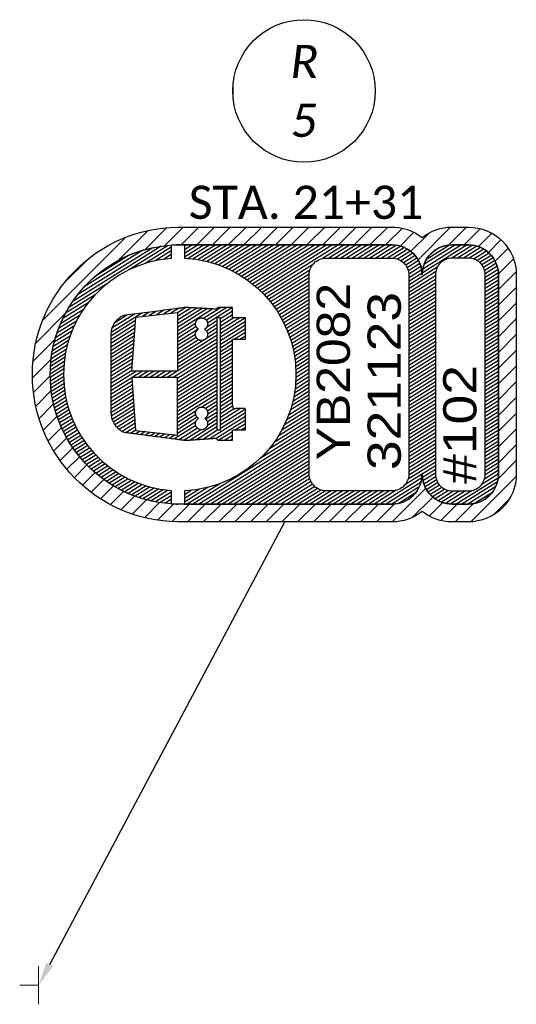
# Model space of a CAD drawing. Header units: feet. Extents: x 2241205 to 2250852, y 595253 to 597159.
# Tile 12 of 32: x 2245356 to 2245439, y 596489 to 596655. Entities that reach past the tile are written whole.
import ezdxf
from ezdxf import colors
from ezdxf.entities.mleader import LeaderData, LeaderLine
from ezdxf.enums import TextEntityAlignment as Align
from ezdxf.math import Vec2, Vec3

# ---------------------------------------------------------------- set-up
doc = ezdxf.new("R2010")
doc.units = ezdxf.units.FT
doc.header["$MEASUREMENT"] = 0
doc.set_wipeout_variables(frame=1)
for name, color, linetype in [('SN_P_Signs', 120, 'Continuous'), ('SN_P_Text', 7, 'Continuous'), ('SN_X_Public', 3, 'Continuous'), ('SN_X_Text', 7, 'Continuous')]:
    doc.layers.add(name, color=color, linetype=linetype)
doc.styles.add('P_Slanted_Normal', font='calibrii.ttf', dxfattribs={"height": 0.14})
doc.styles.get("Standard").update_dxf_attribs({"font": 'arial.ttf'})
doc.styles.add('Straight-Normal', font='font30.shx', dxfattribs={"height": 0.14})
doc.styles.add('X_Straight_Normal', font='calibril.ttf', dxfattribs={"height": 0.14})

# ---------------------------------------------------------------- blocks, each defined once
blk = doc.blocks.new('SGN1P')
at = {"layer": 'SN_X_Public', "color": 3, "linetype": 'Continuous', "lineweight": 0}
for p, q in [((0, 0.08), (0, -0.08)), ((0, 0), (-0.08, 0))]:
    blk.add_line(p, q, dxfattribs=at)
blk = doc.blocks.new('A$C3be63e53')
at = {"layer": 'SN_X_Public', "linetype": 'Continuous'}
for p, q in [((-4.9, 72.67), (-6.14, 74.65)), ((-4.37, 72.8), (-5.62, 74.8)), ((-3.83, 72.92), (-5.08, 74.93)), ((-3.27, 73.02), (-4.55, 75.05)), ((-2.71, 73.1), (-4, 75.16)), ((-2.14, 73.18), (-3.44, 75.26)), ((-1.56, 73.23), (-2.88, 75.34)), ((-0.97, 73.27), (-2.31, 75.41)), ((-0.37, 73.29), (-1.72, 75.46)), ((0.25, 73.29), (-1.13, 75.5)), ((0.88, 73.27), (-0.53, 75.52)), ((1.52, 73.23), (0.08, 75.53)), ((2.17, 73.17), (0.7, 75.52)), ((2.84, 73.09), (1.34, 75.49)), ((3.52, 72.97), (1.98, 75.44)), ((4.23, 72.83), (2.64, 75.37)), ((4.95, 72.66), (3.32, 75.28)), ((5.7, 72.44), (4, 75.16)), ((6.48, 72.19), (4.71, 75.02)), ((7.28, 71.89), (5.43, 74.84)), ((8.12, 71.53), (6.18, 74.64)), ((-8.88, 71.16), (-10.07, 73.07)), ((-8.41, 71.39), (-9.61, 73.3)), ((-7.94, 71.61), (-9.13, 73.53)), ((-7.45, 71.82), (-8.65, 73.74)), ((-6.96, 72.02), (-8.16, 73.95)), ((-6.46, 72.2), (-7.7, 74.19)), ((-5.95, 72.37), (-7.17, 74.32)), ((-5.43, 72.53), (-6.66, 74.49)), ((9, 71.1), (6.94, 74.4)), ((9.94, 70.58), (7.74, 74.11)), ((10.96, 69.94), (8.56, 73.78)), ((12.09, 69.11), (9.42, 73.39)), ((-11.55, 69.52), (-12.74, 71.42)), ((-11.13, 69.82), (-12.31, 71.72)), ((-10.69, 70.12), (-11.88, 72.01)), ((-10.25, 70.39), (-11.44, 72.29)), ((-9.8, 70.66), (-10.99, 72.56)), ((-9.35, 70.92), (-10.54, 72.82)), ((13.42, 67.97), (10.32, 72.94)), ((15.35, 65.87), (11.27, 72.39)), ((21.59, 56.86), (12.3, 71.73)), ((-13.57, 67.83), (-14.78, 69.76)), ((-13.18, 68.19), (-14.39, 70.12)), ((-12.79, 68.54), (-13.99, 70.46)), ((-12.38, 68.88), (-13.58, 70.79)), ((-11.97, 69.21), (-13.16, 71.11)), ((21.34, 58.25), (13.43, 70.9)), ((20.92, 59.91), (14.74, 69.8)), ((-15.05, 66.25), (-16.29, 68.23)), ((-14.69, 66.66), (-15.92, 68.63)), ((-14.33, 67.06), (-15.55, 69.02)), ((-13.95, 67.45), (-15.17, 69.4)), ((20.1, 62.22), (16.45, 68.04)), ((-16.38, 64.44), (-17.67, 66.51)), ((-16.06, 64.91), (-17.34, 66.96)), ((-15.73, 65.37), (-17, 67.4)), ((-15.39, 65.82), (-16.65, 67.82)), ((-17.28, 62.93), (-18.63, 65.08)), ((-16.99, 63.45), (-18.32, 65.57)), ((-16.69, 63.95), (-18, 66.05)), ((-5.85, 61.38), (-8.05, 64.9)), ((-5.26, 61.42), (-7.56, 65.11)), ((-4.67, 61.46), (-7.03, 65.24)), ((-4.08, 61.5), (-6.45, 65.3)), ((-3.49, 61.54), (-5.84, 65.3)), ((-2.9, 61.59), (-5.22, 65.3)), ((-2.31, 61.63), (-4.61, 65.3)), ((-1.72, 61.67), (-3.99, 65.3)), ((-1.13, 61.71), (-3.38, 65.3)), ((-0.54, 61.75), (-2.76, 65.3)), ((0.56, 60.97), (-2.15, 65.3)), ((0.69, 61.74), (-1.53, 65.3)), ((1.34, 61.7), (-0.92, 65.3)), ((1.98, 61.65), (-0.3, 65.3)), ((2.63, 61.61), (0.32, 65.3)), ((3.27, 61.56), (0.93, 65.3)), ((3.91, 61.51), (1.55, 65.3)), ((4.56, 61.47), (2.16, 65.3)), ((5.2, 61.42), (2.78, 65.3)), ((5.85, 61.38), (3.39, 65.3)), ((6.49, 61.33), (4.01, 65.3)), ((7.13, 61.29), (4.62, 65.3)), ((7.78, 61.24), (5.24, 65.3)), ((8.42, 61.2), (5.86, 65.3)), ((9.07, 61.15), (6.47, 65.3)), ((10.33, 60.11), (7.1, 65.28)), ((10.17, 61.35), (7.82, 65.12)), ((10.01, 62.59), (8.72, 64.66)), ((-18.08, 61.24), (-19.49, 63.51)), ((-17.82, 61.82), (-19.21, 64.05)), ((-17.56, 62.38), (-18.93, 64.57)), ((-8.21, 61.22), (-9.58, 63.41)), ((-7.62, 61.26), (-9.27, 63.89)), ((-7.03, 61.3), (-8.9, 64.29)), ((-6.44, 61.34), (-8.49, 64.63)), ((-18.75, 59.37), (-20.27, 61.8)), ((-18.54, 60.02), (-20.02, 62.39)), ((-18.32, 60.64), (-19.76, 62.96)), ((-9.39, 61.14), (-9.87, 61.9)), ((-8.8, 61.18), (-9.76, 62.72)), ((0.56, 59.98), (-0.51, 61.71)), ((21.74, 55.65), (17.66, 62.17)), ((-19.26, 57.23), (-20.93, 59.9)), ((-19.11, 57.98), (-20.72, 60.55)), ((-18.94, 58.69), (-20.5, 61.19)), ((-9.62, 59.54), (-10.08, 60.27)), ((-9.53, 60.38), (-9.98, 61.09)), ((0.56, 59), (-0.51, 60.72)), ((0.56, 58.01), (-0.51, 59.74)), ((10.49, 58.87), (9.79, 60)), ((-19.49, 55.63), (-21.29, 58.5)), ((-19.39, 56.45), (-21.12, 59.21)), ((-9.8, 57.86), (-10.3, 58.65)), ((-9.71, 58.7), (-10.19, 59.46)), ((0.56, 57.03), (-0.51, 58.75)), ((10.65, 57.63), (9.92, 58.8)), ((21.43, 55.16), (18.7, 59.52)), ((-20.43, 55.16), (-21.57, 56.99)), ((-19.81, 55.16), (-21.44, 57.76)), ((-9.99, 56.18), (-10.51, 57.02)), ((-9.89, 57.02), (-10.4, 57.83)), ((0.56, 56.04), (-0.51, 57.77)), ((0.56, 55.06), (-0.51, 56.78)), ((10.81, 56.39), (10.06, 57.6)), ((10.97, 55.14), (10.19, 56.4)), ((20.81, 55.16), (19.15, 57.82)), ((20.2, 55.16), (19.39, 56.45)), ((-21.66, 55.16), (-21.76, 55.32)), ((-21.04, 55.16), (-21.68, 56.18)), ((-10.17, 54.5), (-10.72, 55.39)), ((-10.08, 55.34), (-10.62, 56.2)), ((4.71, 47.43), (-0.51, 55.8)), ((4.1, 47.43), (-0.51, 54.81)), ((11.13, 53.9), (10.33, 55.19)), ((19.58, 55.16), (19.52, 55.25)), ((-9.04, 50.72), (-10.94, 53.76)), ((-8.6, 51), (-10.83, 54.57)), ((-7.99, 51.01), (-9.92, 54.1)), ((-7.21, 50.75), (-9.3, 54.1)), ((-6.75, 51), (-8.69, 54.1)), ((-6.1, 50.95), (-8.07, 54.1)), ((-3.29, 47.43), (-7.45, 54.1)), ((-2.67, 47.43), (-6.84, 54.1)), ((-2.06, 47.43), (-6.22, 54.1)), ((-1.44, 47.43), (-5.61, 54.1)), ((-0.83, 47.43), (-4.99, 54.1)), ((-0.21, 47.43), (-4.38, 54.1)), ((0.41, 47.43), (-3.76, 54.1)), ((1.02, 47.43), (-3.15, 54.1)), ((1.64, 47.43), (-2.53, 54.1)), ((2.25, 47.43), (-1.91, 54.1)), ((2.87, 47.43), (-1.3, 54.1)), ((3.48, 47.43), (-0.68, 54.1)), ((5.33, 47.43), (1.16, 54.1)), ((5.94, 47.43), (1.78, 54.1)), ((6.56, 47.43), (2.39, 54.1)), ((5.8, 49.63), (3.01, 54.1)), ((5.85, 50.54), (3.62, 54.1)), ((6.22, 50.92), (4.24, 54.1)), ((6.75, 51.06), (4.86, 54.1)), ((7.66, 50.59), (5.47, 54.1)), ((8.06, 50.94), (6.09, 54.1)), ((8.61, 51.04), (6.7, 54.1)), ((11.04, 48.14), (7.32, 54.1)), ((11.09, 49.04), (7.93, 54.1)), ((11.14, 49.95), (8.55, 54.1)), ((11.19, 50.85), (9.16, 54.1)), ((11.24, 51.76), (9.78, 54.1)), ((11.29, 52.67), (10.4, 54.1)), ((-18.39, 46.96), (-21.82, 52.46)), ((-9.58, 31.89), (-21.82, 51.47)), ((-18.99, 48.91), (-21.49, 52.92)), ((-19.3, 50.4), (-20.88, 52.92)), ((-19.48, 51.67), (-20.26, 52.92)), ((-19.56, 52.79), (-19.65, 52.92)), ((-9.3, 50.15), (-11.04, 52.94)), ((-8.21, 47.43), (-11.03, 51.93)), ((21.82, 47.64), (19.45, 51.43)), ((21.82, 48.62), (19.53, 52.28)), ((21.82, 49.61), (19.75, 52.92)), ((21.82, 50.59), (20.36, 52.92)), ((21.82, 51.58), (20.98, 52.92)), ((21.82, 52.56), (21.59, 52.92)), ((-10.2, 31.89), (-21.82, 50.49)), ((-8.83, 47.43), (-10.95, 50.82)), ((-3.9, 47.43), (-5.48, 49.96)), ((21.82, 45.67), (19.2, 49.86)), ((21.82, 46.65), (19.34, 50.62)), ((-10.81, 31.89), (-21.82, 49.5)), ((-11.43, 31.89), (-21.82, 48.52)), ((-9.34, 47.26), (-10.87, 49.71)), ((-7.06, 42.64), (-10.79, 48.59)), ((-7.6, 47.43), (-8.61, 49.05)), ((-6.98, 47.43), (-7.99, 49.04)), ((-6.37, 47.43), (-7.54, 49.31)), ((-5.75, 47.43), (-6.74, 49.01)), ((-5.13, 47.43), (-6.15, 49.05)), ((-4.52, 47.43), (-5.72, 49.35)), ((7.18, 47.43), (5.96, 49.37)), ((7.79, 47.43), (6.8, 49.02)), ((8.41, 47.43), (7.31, 49.19)), ((9.02, 47.43), (7.93, 49.18)), ((11.27, 44.82), (8.65, 49.01)), ((11.29, 45.77), (9.14, 49.21)), ((11.29, 46.75), (9.47, 49.66)), ((21.82, 43.7), (18.86, 48.43)), ((21.82, 44.68), (19.04, 49.13)), ((-12.04, 31.89), (-21.82, 47.53)), ((-12.66, 31.89), (-21.82, 46.55)), ((-9.66, 44.82), (-11.08, 47.09)), ((-7.68, 42.64), (-10.76, 47.57)), ((-6.45, 42.64), (-9.08, 46.85)), ((-5.83, 42.64), (-8.47, 46.85)), ((-5.74, 43.47), (-7.85, 46.85)), ((-5.74, 44.45), (-7.24, 46.85)), ((-5.35, 44.82), (-6.62, 46.85)), ((-4.73, 44.82), (-6.01, 46.85)), ((-4.12, 44.82), (-5.39, 46.85)), ((-3.5, 44.82), (-4.78, 46.85)), ((-2.89, 44.82), (-4.16, 46.85)), ((-2.27, 44.82), (-3.54, 46.85)), ((-1.65, 44.82), (-2.93, 46.85)), ((-1.04, 44.82), (-2.31, 46.85)), ((-0.42, 44.82), (-1.7, 46.85)), ((0.19, 44.82), (-1.08, 46.85)), ((0.81, 44.82), (-0.47, 46.85)), ((1.42, 44.82), (0.15, 46.85)), ((2.04, 44.82), (0.76, 46.85)), ((2.65, 44.82), (1.38, 46.85)), ((3.27, 44.82), (2, 46.85)), ((3.89, 44.82), (2.61, 46.85)), ((4.5, 44.82), (3.23, 46.85)), ((5.12, 44.82), (3.84, 46.85)), ((5.73, 44.82), (4.46, 46.85)), ((7.71, 42.64), (5.07, 46.85)), ((8.32, 42.64), (5.69, 46.85)), ((8.94, 42.64), (6.3, 46.85)), ((9.55, 42.64), (6.92, 46.85)), ((9.57, 43.59), (7.54, 46.85)), ((9.57, 44.58), (8.15, 46.85)), ((10.04, 44.82), (8.77, 46.85)), ((10.66, 44.82), (9.38, 46.85)), ((21.82, 40.74), (18.21, 46.51)), ((21.82, 41.73), (18.44, 47.13)), ((21.82, 42.71), (18.66, 47.77)), ((-13.27, 31.89), (-21.82, 45.56)), ((-10.27, 44.82), (-11.08, 46.11)), ((-10.89, 44.82), (-11.08, 45.12)), ((21.82, 37.79), (17.44, 44.8)), ((21.82, 38.77), (17.71, 45.35)), ((21.82, 39.76), (17.97, 45.92)), ((-13.89, 31.89), (-21.82, 44.58)), ((-14.51, 31.89), (-21.82, 43.59)), ((-8.3, 42.64), (-9.34, 44.3)), ((-8.91, 42.64), (-9.34, 43.32)), ((7.09, 42.64), (5.95, 44.47)), ((6.48, 42.64), (5.95, 43.48)), ((21.82, 34.83), (16.56, 43.25)), ((21.82, 35.82), (16.86, 43.75)), ((21.82, 36.8), (17.16, 44.26)), ((-15.12, 31.89), (-21.82, 42.61)), ((-15.74, 31.89), (-21.82, 41.62)), ((21.82, 31.88), (15.59, 41.85)), ((21.82, 32.86), (15.92, 42.3)), ((21.82, 33.85), (16.24, 42.77)), ((-16.35, 31.89), (-21.82, 40.64)), ((-8.97, 31.89), (-14.12, 40.14)), ((21.82, 26.95), (13.79, 39.8)), ((21.82, 27.94), (14.16, 40.19)), ((21.82, 28.92), (14.53, 40.58)), ((21.82, 29.91), (14.89, 40.99)), ((21.82, 30.89), (15.24, 41.41)), ((-16.96, 31.88), (-21.82, 39.65)), ((-17.52, 31.79), (-21.82, 38.67)), ((-8.35, 31.89), (-12.64, 38.75)), ((16.27, 31.89), (12.21, 38.39)), ((16.89, 31.89), (12.61, 38.73)), ((17.57, 31.78), (13.01, 39.07)), ((18.47, 31.32), (13.4, 39.43)), ((-18.02, 31.6), (-21.82, 37.68)), ((-18.46, 31.33), (-21.82, 36.7)), ((-7.74, 31.89), (-11.43, 37.81)), ((-7.12, 31.89), (-10.37, 37.1)), ((-6.5, 31.89), (-9.4, 36.53)), ((12.58, 31.89), (9.61, 36.64)), ((13.19, 31.89), (10.06, 36.91)), ((13.81, 31.89), (10.5, 37.18)), ((14.42, 31.89), (10.94, 37.47)), ((15.04, 31.89), (11.37, 37.76)), ((15.66, 31.89), (11.79, 38.07)), ((-18.86, 30.97), (-21.82, 35.71)), ((-5.89, 31.89), (-8.5, 36.06)), ((-5.27, 31.89), (-7.64, 35.68)), ((-4.66, 31.89), (-6.82, 35.35)), ((-4.04, 31.89), (-6.03, 35.08)), ((-3.43, 31.89), (-5.28, 34.85)), ((7.04, 31.89), (5.2, 34.83)), ((7.65, 31.89), (5.72, 34.98)), ((8.27, 31.89), (6.24, 35.14)), ((8.88, 31.89), (6.74, 35.32)), ((9.5, 31.89), (7.24, 35.51)), ((10.12, 31.89), (7.73, 35.71)), ((10.73, 31.89), (8.21, 35.93)), ((11.35, 31.89), (8.68, 36.15)), ((11.96, 31.89), (9.15, 36.39)), ((-19.19, 30.52), (-21.82, 34.73)), ((-19.45, 29.95), (-21.82, 33.74)), ((-2.81, 31.89), (-4.54, 34.66)), ((-2.2, 31.89), (-3.83, 34.5)), ((-1.58, 31.89), (-3.13, 34.38)), ((-0.96, 31.89), (-2.46, 34.28)), ((-0.35, 31.89), (-1.8, 34.21)), ((0.27, 31.89), (-1.15, 34.16)), ((0.88, 31.89), (-0.52, 34.13)), ((1.5, 31.89), (0.1, 34.13)), ((2.11, 31.89), (0.71, 34.14)), ((2.73, 31.89), (1.3, 34.17)), ((3.34, 31.89), (1.89, 34.22)), ((3.96, 31.89), (2.47, 34.28)), ((4.58, 31.89), (3.03, 34.36)), ((5.19, 31.89), (3.59, 34.46)), ((5.81, 31.89), (4.13, 34.57)), ((6.42, 31.89), (4.67, 34.69)), ((-19.58, 29.17), (-21.82, 32.76)), ((-19.58, 28.19), (-21.82, 31.77)), ((-19.58, 27.21), (-21.82, 30.79)), ((-19.58, 26.22), (-21.82, 29.8)), ((-19.58, 25.24), (-21.82, 28.82)), ((21.82, 25.97), (19.53, 29.63)), ((21.82, 24.98), (19.58, 28.56)), ((-19.58, 24.25), (-21.82, 27.83)), ((-19.58, 23.27), (-21.82, 26.85)), ((21.82, 23.99), (19.58, 27.58)), ((21.82, 23.01), (19.58, 26.59)), ((-19.58, 22.28), (-21.82, 25.86)), ((-19.58, 21.3), (-21.82, 24.88)), ((21.82, 22.02), (19.58, 25.61)), ((-19.58, 20.31), (-21.82, 23.89)), ((21.82, 21.04), (19.58, 24.62)), ((21.82, 20.05), (19.58, 23.64)), ((-19.58, 19.33), (-21.82, 22.91)), ((-19.58, 18.34), (-21.82, 21.92)), ((21.82, 19.07), (19.58, 22.65)), ((21.82, 18.08), (19.58, 21.67)), ((-19.5, 17.22), (-21.82, 20.94)), ((-17.42, 12.91), (-21.82, 19.95)), ((21.77, 17.18), (19.58, 20.68)), ((-18.12, 13.05), (-21.82, 18.97)), ((21.61, 16.45), (19.58, 19.7)), ((21.38, 15.84), (19.58, 18.71)), ((-18.92, 13.34), (-21.82, 17.98)), ((-19.93, 13.97), (-21.7, 16.8)), ((20.77, 14.83), (19.43, 16.99)), ((21.1, 15.3), (19.58, 17.73)), ((-15.38, 10.63), (-18.59, 15.76)), ((-14.76, 10.63), (-17.64, 15.24)), ((-14.15, 10.63), (-16.95, 15.11)), ((-13.53, 10.63), (-16.33, 15.11)), ((-12.92, 10.63), (-15.71, 15.11)), ((-12.3, 10.63), (-15.1, 15.11)), ((-11.69, 10.63), (-14.48, 15.11)), ((-11.07, 10.63), (-13.87, 15.11)), ((-10.45, 10.63), (-13.25, 15.11)), ((-9.84, 10.63), (-12.64, 15.11)), ((-9.22, 10.63), (-12.02, 15.11)), ((-8.61, 10.63), (-11.4, 15.11)), ((-7.99, 10.63), (-10.79, 15.11)), ((-7.38, 10.63), (-10.17, 15.11)), ((-6.76, 10.63), (-9.56, 15.11)), ((-6.15, 10.63), (-8.94, 15.11)), ((-5.53, 10.63), (-8.33, 15.11)), ((-4.91, 10.63), (-7.71, 15.11)), ((-4.3, 10.63), (-7.1, 15.11)), ((-3.68, 10.63), (-6.48, 15.11)), ((-3.07, 10.63), (-5.86, 15.11)), ((-2.45, 10.63), (-5.25, 15.11)), ((-1.84, 10.63), (-4.63, 15.11)), ((-1.22, 10.63), (-4.02, 15.11)), ((-0.61, 10.63), (-3.4, 15.11)), ((0.01, 10.63), (-2.79, 15.11)), ((0.63, 10.63), (-2.17, 15.11)), ((1.24, 10.63), (-1.56, 15.11)), ((1.86, 10.63), (-0.94, 15.11)), ((2.47, 10.63), (-0.32, 15.11)), ((3.09, 10.63), (0.29, 15.11)), ((3.7, 10.63), (0.91, 15.11)), ((4.32, 10.63), (1.52, 15.11)), ((4.93, 10.63), (2.14, 15.11)), ((5.55, 10.63), (2.75, 15.11)), ((6.16, 10.63), (3.37, 15.11)), ((6.78, 10.63), (3.98, 15.11)), ((7.4, 10.63), (4.6, 15.11)), ((8.01, 10.63), (5.21, 15.11)), ((8.63, 10.63), (5.83, 15.11)), ((9.24, 10.63), (6.45, 15.11)), ((9.86, 10.63), (7.06, 15.11)), ((10.47, 10.63), (7.68, 15.11)), ((11.09, 10.63), (8.29, 15.11)), ((11.7, 10.63), (8.91, 15.11)), ((12.32, 10.63), (9.52, 15.11)), ((12.94, 10.63), (10.14, 15.11)), ((13.55, 10.63), (10.75, 15.11)), ((14.17, 10.63), (11.37, 15.11)), ((14.78, 10.63), (11.99, 15.11)), ((15.4, 10.63), (12.6, 15.11)), ((16.01, 10.63), (13.22, 15.11)), ((16.63, 10.63), (13.83, 15.11)), ((17.27, 10.59), (14.45, 15.11)), ((18.05, 10.33), (15.06, 15.11)), ((21.82, 5.28), (15.68, 15.11)), ((17.65, 12.94), (16.29, 15.11)), ((18.18, 13.07), (16.91, 15.11)), ((18.69, 13.24), (17.47, 15.19)), ((19.17, 13.47), (17.97, 15.37)), ((19.61, 13.74), (18.42, 15.64)), ((20.03, 14.05), (18.82, 15.99)), ((20.42, 14.42), (19.16, 16.43)), ((-18.63, 9.93), (-19.83, 11.84)), ((-18.21, 10.24), (-19.4, 12.14)), ((-17.74, 10.46), (-18.94, 12.38)), ((-17.21, 10.6), (-18.45, 12.59)), ((-16.61, 10.63), (-17.93, 12.74)), ((-15.99, 10.63), (-17.37, 12.83)), ((21.82, 6.26), (17.75, 12.77)), ((21.82, 7.25), (18.5, 12.57)), ((21.8, 8.26), (19.37, 12.15)), ((-19.58, 7.51), (-21.25, 10.17)), ((-19.52, 8.4), (-20.94, 10.67)), ((-19.31, 9.04), (-20.6, 11.11)), ((-19, 9.54), (-20.23, 11.5)), ((21.32, 10.02), (20.74, 10.95)), ((-19.58, 5.54), (-21.7, 8.92)), ((-19.58, 6.52), (-21.5, 9.59)), ((-17.38, 0.03), (-21.82, 7.15)), ((-19.52, 4.45), (-21.81, 8.12)), ((21.77, 4.37), (19.58, 7.88)), ((21.62, 3.63), (19.58, 6.89)), ((-18.07, 0.17), (-21.82, 6.16)), ((-18.87, 0.45), (-21.82, 5.18)), ((21.39, 3.01), (19.58, 5.91)), ((-19.85, 1.04), (-21.72, 4.03)), ((20.44, 1.57), (19.18, 3.59)), ((20.8, 1.99), (19.44, 4.16)), ((21.11, 2.47), (19.58, 4.92)), ((-16.74, 0), (-18.51, 2.83)), ((-16.12, 0), (-17.6, 2.36)), ((-15.51, 0), (-16.91, 2.24)), ((-14.89, 0), (-16.29, 2.24)), ((-14.28, 0), (-15.67, 2.24)), ((-13.66, 0), (-15.06, 2.24)), ((-13.05, 0), (-14.44, 2.24)), ((-12.43, 0), (-13.83, 2.24)), ((-11.81, 0), (-13.21, 2.24)), ((-11.2, 0), (-12.6, 2.24)), ((-10.58, 0), (-11.98, 2.24)), ((-9.97, 0), (-11.37, 2.24)), ((-9.35, 0), (-10.75, 2.24)), ((-8.74, 0), (-10.13, 2.24)), ((-8.12, 0), (-9.52, 2.24)), ((-7.51, 0), (-8.9, 2.24)), ((-6.89, 0), (-8.29, 2.24)), ((-6.27, 0), (-7.67, 2.24)), ((-5.66, 0), (-7.06, 2.24)), ((-5.04, 0), (-6.44, 2.24)), ((-4.43, 0), (-5.83, 2.24)), ((-3.81, 0), (-5.21, 2.24)), ((-3.2, 0), (-4.59, 2.24)), ((-2.58, 0), (-3.98, 2.24)), ((-1.97, 0), (-3.36, 2.24)), ((-1.35, 0), (-2.75, 2.24)), ((-0.73, 0), (-2.13, 2.24)), ((-0.12, 0), (-1.52, 2.24)), ((0.5, 0), (-0.9, 2.24)), ((1.11, 0), (-0.29, 2.24)), ((1.73, 0), (0.33, 2.24)), ((2.34, 0), (0.94, 2.24)), ((2.96, 0), (1.56, 2.24)), ((3.57, 0), (2.18, 2.24)), ((4.19, 0), (2.79, 2.24)), ((4.81, 0), (3.41, 2.24)), ((5.42, 0), (4.02, 2.24)), ((6.04, 0), (4.64, 2.24)), ((6.65, 0), (5.25, 2.24)), ((7.27, 0), (5.87, 2.24)), ((7.88, 0), (6.48, 2.24)), ((8.5, 0), (7.1, 2.24)), ((9.11, 0), (7.72, 2.24)), ((9.73, 0), (8.33, 2.24)), ((10.35, 0), (8.95, 2.24)), ((10.96, 0), (9.56, 2.24)), ((11.58, 0), (10.18, 2.24)), ((12.19, 0), (10.79, 2.24)), ((12.81, 0), (11.41, 2.24)), ((13.42, 0), (12.02, 2.24)), ((14.04, 0), (12.64, 2.24)), ((14.65, 0), (13.26, 2.24)), ((15.27, 0), (13.87, 2.24)), ((15.88, 0), (14.49, 2.24)), ((16.5, 0), (15.1, 2.24)), ((17.11, 0.01), (15.72, 2.24)), ((17.68, 0.08), (16.33, 2.24)), ((18.22, 0.21), (16.95, 2.24)), ((18.72, 0.39), (17.51, 2.33)), ((19.19, 0.61), (18, 2.52)), ((19.64, 0.89), (18.45, 2.79)), ((20.05, 1.21), (18.84, 3.14))]:
    blk.add_line(p, q, dxfattribs=at)
at = {"layer": 'SN_X_Public', "flags": 128}
for points in [[(19.53, 55.16, 0.928468), (-19.53, 55.16), (-21.77, 55.16, -0.935584), (21.77, 55.16)], [(16.78, 12.87, 0.414214), (21.82, 17.9), (21.82, 29.09), (21.82, 52.92), (19.57, 52.92, -0.960589), (-19.57, 52.92), (-21.82, 52.92), (-21.82, 29.09), (-21.82, 17.9, 0.414214), (-16.78, 12.87, 0.414214), (-21.82, 7.83), (-21.82, 5.04, 0.414214), (-16.78, 0), (16.78, 0, 0.414214), (21.82, 5.04), (21.82, 7.83, 0.414214)], [(-16.78, 31.89), (16.78, 31.89, -0.414214), (19.58, 29.09), (19.58, 17.9, -0.414214), (16.78, 15.11), (-16.78, 15.11, -0.414214), (-19.58, 17.9), (-19.58, 29.09, -0.414214)], [(-19.58, 7.83), (-19.58, 5.04, 0.414214), (-16.78, 2.24), (16.78, 2.24, 0.414214), (19.58, 5.04), (19.58, 7.83, 0.414214), (16.78, 10.63), (-16.78, 10.63, 0.414214)]]:
    blk.add_lwpolyline(points, format="xyb", close=True, dxfattribs=at)
at = {"layer": 'SN_X_Public'}
for points in [[(-10.21, 54.1), (-0.51, 54.1), (-0.51, 61.75), (-9.45, 61.13)], [(9.66, 61.11), (10.45, 54.1), (0.56, 54.1), (0.56, 61.75)]]:
    blk.add_lwpolyline(points, close=True, dxfattribs=at)
at = {"layer": 'SN_X_Public', "flags": 128}
for points in [[(-21.82, 52.92), (-21.82, 54.04)], [(21.82, 52.92), (21.82, 54.04)]]:
    blk.add_lwpolyline(points, dxfattribs=at)
at = {"layer": 'SN_X_Public'}
blk.add_lwpolyline([(-7.4, 47.43), (-9.34, 47.43), (-9.34, 46.85), (9.57, 46.85), (9.57, 47.43), (7.62, 47.43), (-7.41, 47.43)], dxfattribs=at)
for start, end in [(176.1878, 179.1285), (0.8715, 3.8122)]:
    blk.add_arc((0, 53.71), 21.82, start, end, dxfattribs=at)
for points, weights, knots in [([(5.95, 44.82), (0.11, 44.82), (-5.74, 44.82), (-5.74, 43.73), (-5.74, 42.64), (-7.54, 42.64), (-9.34, 42.64), (-9.34, 43.73), (-9.34, 44.82), (-10.21, 44.82), (-11.08, 44.82), (-11.08, 46.04), (-11.08, 47.27), (-10.9, 47.44), (-10.72, 47.61), (-10.9, 50.14), (-11.08, 52.68), (-10.99, 53.39), (-10.89, 54.1), (-10.3, 58.63), (-9.7, 63.17), (-8.76, 65.21), (-6.52, 65.3), (0.12, 65.3), (6.76, 65.3), (9.03, 65.26), (9.94, 63.17), (10.52, 58.63), (11.11, 54.1), (11.2, 53.39), (11.29, 52.68), (11.15, 50.14), (11.01, 47.61), (11.15, 47.42), (11.29, 47.22), (11.29, 46.02), (11.29, 44.82), (10.43, 44.82), (9.57, 44.82), (9.57, 43.73), (9.57, 42.64), (7.76, 42.64), (5.95, 42.64), (5.95, 43.73), (5.95, 44.82)], [1, 1, 1, 1, 1, 1, 1, 1, 1, 1, 1, 1, 1, 1, 1, 1, 1, 1, 1, 1, 1, 0.853988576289, 1, 1, 1, 0.842084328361, 1, 1, 1, 1, 1, 1, 1, 1, 1, 1, 1, 1, 1, 1, 1, 1, 1, 1, 1], [0, 0, 0, 1, 1, 2, 2, 3, 3, 4, 4, 5, 5, 6, 6, 7, 7, 8, 8, 9, 9, 10, 10, 11.094385, 11.094385, 12.094385, 12.094385, 13.233705, 13.233705, 14.233705, 14.233705, 15.233705, 15.233705, 16.233705, 16.233705, 17.233705, 17.233705, 18.233705, 18.233705, 19.233705, 19.233705, 20.233705, 20.233705, 21.233705, 21.233705, 22.233705, 22.233705, 22.233705]), ([(-7.39, 50.53), (-7.78, 51.21), (-8.54, 51.02), (-9.3, 50.82), (-9.3, 50.03), (-9.31, 49.25), (-8.55, 49.04), (-7.8, 48.83), (-7.4, 49.5), (-7.01, 48.82), (-6.25, 49.02), (-5.49, 49.21), (-5.48, 50), (-5.47, 50.78), (-6.23, 51), (-6.99, 51.21), (-7.39, 50.53)], [1, 0.793800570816, 1, 0.793800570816, 1, 0.793800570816, 1, 0.793800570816, 1, 0.793800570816, 1, 0.793800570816, 1, 0.793800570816, 1, 0.793800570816, 1], [0, 0, 0, 1.307527, 1.307527, 2.615054, 2.615054, 3.922581, 3.922581, 5.230108, 5.230108, 6.537635, 6.537635, 7.845162, 7.845162, 9.152688, 9.152688, 10.460215, 10.460215, 10.460215]), ([(7.63, 50.55), (7.24, 51.23), (6.48, 51.03), (5.72, 50.83), (5.72, 50.05), (5.71, 49.26), (6.46, 49.05), (7.22, 48.84), (7.62, 49.52), (8.01, 48.83), (8.77, 49.03), (9.53, 49.23), (9.54, 50.02), (9.54, 50.8), (8.79, 51.01), (8.03, 51.22), (7.63, 50.55)], [1, 0.793800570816, 1, 0.793800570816, 1, 0.793800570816, 1, 0.793800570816, 1, 0.793800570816, 1, 0.793800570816, 1, 0.793800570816, 1, 0.793800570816, 1], [0, 0, 0, 1.307527, 1.307527, 2.615054, 2.615054, 3.922581, 3.922581, 5.230108, 5.230108, 6.537635, 6.537635, 7.845162, 7.845162, 9.152688, 9.152688, 10.460215, 10.460215, 10.460215])]:
    blk.add_rational_spline(points, weights, degree=2, knots=knots, dxfattribs=at)
at = {"layer": 'SN_X_Public', "style": 'Straight-Normal'}
for s, width, p in [('YB2082', 1.12, (0.49, 27.83)), ('321123', 1.2, (-1.1, 19.26)), ('#102', 1.2, (-8.41, 6.52))]:
    blk.add_text(s, height=5.6, dxfattribs=dict(at, width=width)).set_placement(p, align=Align.MIDDLE_CENTER)

msp = doc.modelspace()

# ---------------------------------------------------------------- hatches: boundary and pattern name
at = {"layer": 'SN_P_Signs'}
h = msp.add_hatch(dxfattribs=at)
h.set_pattern_fill('ANSI31', color=1, scale=15)
h.set_pattern_definition([(45, (-92.759, 197.3091), (-1.3258252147, 1.3258252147), [])])
h.paths.add_polyline_path([(2245382.33, 596616.85), (2245418.29, 596616.85, -0.424371), (2245423.5, 596611.81, -0.414214), (2245428.54, 596616.85), (2245431.33, 596616.85, -0.414214), (2245436.37, 596611.81), (2245436.37, 596578.25, -0.414214), (2245431.33, 596573.21), (2245428.54, 596573.21, -0.414214), (2245423.5, 596578.25, -0.414214), (2245418.47, 596573.21), (2245407.28, 596573.21), (2245406.95, 596570.21), (2245418.47, 596570.21, 0.170946), (2245423.5, 596571.98, 0.170946), (2245428.54, 596570.21), (2245431.33, 596570.21, 0.414214), (2245439.37, 596578.25), (2245439.37, 596611.81, 0.414214), (2245431.33, 596619.85), (2245428.54, 596619.85, 0.170938), (2245423.5, 596618.08, 0.178172), (2245418.24, 596619.85), (2245382.31, 596619.85, 0.410043), (2245357.84, 596595.03, 0.410043), (2245382.31, 596570.21), (2245406.95, 596570.21), (2245407.28, 596573.21), (2245382.33, 596573.21, -0.409765), (2245360.84, 596595.03, -0.409765)])

# ---------------------------------------------------------------- linework, layer by layer
at = {"layer": 'SN_P_Signs', "flags": 128}
for points in [[(2245357.84, 596595.03, -0.410043), (2245382.31, 596619.85), (2245418.24, 596619.85, -0.178172), (2245423.5, 596618.08, -0.170938), (2245428.54, 596619.85), (2245431.33, 596619.85, -0.414214), (2245439.37, 596611.81), (2245439.37, 596578.25, -0.414214), (2245431.33, 596570.21), (2245428.54, 596570.21, -0.170946), (2245423.5, 596571.98, -0.170946), (2245418.47, 596570.21), (2245382.31, 596570.21, -0.410043)], [(2245360.84, 596595.03, -0.409765), (2245382.33, 596616.85), (2245418.29, 596616.85, -0.424371), (2245423.5, 596611.81, -0.414214), (2245428.54, 596616.85), (2245431.33, 596616.85, -0.414214), (2245436.37, 596611.81), (2245436.37, 596578.25, -0.414214), (2245431.33, 596573.21), (2245428.54, 596573.21, -0.414214), (2245423.5, 596578.25, -0.414214), (2245418.47, 596573.21), (2245382.33, 596573.21, -0.409765)]]:
    msp.add_lwpolyline(points, format="xyb", close=True, dxfattribs=at)

# ---------------------------------------------------------------- block references
at = {"layer": 'SN_X_Public', "color": 0, "rotation": 90}
msp.add_blockref('A$C3be63e53', (2245436.37, 596595.03), dxfattribs=at)
at = {"layer": 'SN_X_Public', "xscale": 40, "yscale": 40, "zscale": 40}
msp.add_blockref('SGN1P', (2245358.9, 596492.18), dxfattribs=at)

# ---------------------------------------------------------------- texts
at = {"layer": 'SN_X_Text', "insert": (2245403.95, 596623.99), "char_height": 5.6, "attachment_point": 5, "style": 'X_Straight_Normal'}
msp.add_mtext('\\A1;STA. 21+31', dxfattribs=at)

# ---------------------------------------------------------------- leaders
at = {"layer": 'SN_X_Text', "linetype": 'Continuous'}
ml = msp.add_multileader_mtext('Standard', dxfattribs=at)
ml.set_content('', color=256)
ml.set_leader_properties()
ml.build(insert=Vec2(0, 0))
ml.multileader.update_dxf_attribs({"text_right_attachment_type": 6, "dogleg_length": 0, "scale": 40})
ctx = ml.context
ctx.base_point, ctx.scale, ctx.char_height, ctx.landing_gap_size, ctx.plane_origin = Vec3(2245400.3, 596570.12), 40, 0.18, 0.09, Vec3(2245275.71, 596447.73)
ctx.right_attachment = 6
notes = []
notes.append((ctx, [(0, (1, 1, 0), (2245400.3, 596570.12), (1, 0), 0, [(0, [(2245358.9, 596492.18)], 0, [])])]))
ctx.mtext.insert, ctx.mtext.flow_direction = Vec3(2245400.39, 596570.21), 5
for ctx, leaders in notes:
    for number, flags, end, landing, length, lines in leaders:
        leader = LeaderData()
        leader.index, (leader.has_last_leader_line, leader.has_dogleg_vector, leader.attachment_direction) = number, flags
        leader.last_leader_point, leader.dogleg_vector, leader.dogleg_length = Vec3(end), Vec3(landing), length
        for number, points, colour, breaks in lines:
            line = LeaderLine()
            line.index, line.vertices, line.color, line.breaks = number, Vec3.list(points), colors.encode_raw_color(colour), breaks
            leader.lines.append(line)
        ctx.leaders.append(leader)

# ---------------------------------------------------------------- wipeouts: each hides what was drawn before it
msp.add_wipeout([(2245391.68, 596643.69), (2245391.78, 596644.58), (2245391.98, 596645.57), (2245392.21, 596646.4), (2245392.52, 596647.25), (2245392.9, 596648.11), (2245393.34, 596648.91), (2245393.81, 596649.64), (2245394.26, 596650.23), (2245394.78, 596650.84), (2245395.38, 596651.45), (2245396.1, 596652.08), (2245396.73, 596652.56), (2245397.28, 596652.92), (2245397.94, 596653.31), (2245398.64, 596653.65), (2245399.4, 596653.97), (2245400.25, 596654.25), (2245401.28, 596654.5), (2245402.17, 596654.64), (2245403.11, 596654.72), (2245403.6, 596654.73), (2245404.47, 596654.7), (2245405.34, 596654.6), (2245406.36, 596654.41), (2245407.21, 596654.17), (2245408.04, 596653.88), (2245409.02, 596653.43), (2245409.74, 596653.03), (2245410.4, 596652.61), (2245411.09, 596652.09), (2245411.73, 596651.55), (2245412.3, 596650.98), (2245412.78, 596650.43), (2245413.2, 596649.91), (2245413.72, 596649.14), (2245414.14, 596648.42), (2245414.51, 596647.67), (2245414.82, 596646.9), (2245415.05, 596646.21), (2245415.25, 596645.49), (2245415.37, 596644.89), (2245415.46, 596644.27), (2245415.54, 596643.49), (2245415.56, 596642.77), (2245415.53, 596641.99), (2245415.45, 596641.16), (2245415.32, 596640.4), (2245415.16, 596639.72), (2245414.97, 596639.06), (2245414.73, 596638.4), (2245414.5, 596637.86), (2245414.13, 596637.11), (2245413.78, 596636.5), (2245413.4, 596635.92), (2245412.88, 596635.24), (2245412.42, 596634.7), (2245412.06, 596634.32), (2245411.52, 596633.82), (2245411.14, 596633.49), (2245410.5, 596633.01), (2245409.65, 596632.46), (2245408.75, 596631.99), (2245408.1, 596631.7), (2245407.36, 596631.43), (2245406.38, 596631.15), (2245405.87, 596631.04), (2245405.14, 596630.92), (2245404.59, 596630.86), (2245404.03, 596630.83), (2245403.6, 596630.82), (2245403.36, 596630.82), (2245402.9, 596630.84), (2245402.49, 596630.87), (2245402.02, 596630.92), (2245401.54, 596631), (2245401.03, 596631.1), (2245400.51, 596631.23), (2245399.91, 596631.4), (2245398.99, 596631.74), (2245398.21, 596632.1), (2245397.58, 596632.44), (2245396.88, 596632.89), (2245396.32, 596633.29), (2245395.65, 596633.85), (2245394.88, 596634.6), (2245394.34, 596635.22), (2245393.77, 596635.97), (2245393.39, 596636.56), (2245392.98, 596637.29), (2245392.61, 596638.07), (2245392.29, 596638.9), (2245392.02, 596639.82), (2245391.85, 596640.61), (2245391.72, 596641.44), (2245391.66, 596642.18), (2245391.65, 596642.78)]).dxf.layer = 'SN_P_Text'

# ---------------------------------------------------------------- next in the draw order: linework, layer by layer
at = {"layer": 'SN_P_Text'}
msp.add_circle((2245403.6, 596642.77), 12, dxfattribs=at)

# ---------------------------------------------------------------- next in the draw order: texts
at = {"layer": 'SN_P_Text', "char_height": 5.6, "attachment_point": 5, "style": 'P_Slanted_Normal'}
for s, insert in [('\\A1;R', (2245403.67, 596647.73)), ('\\A1;5', (2245403.56, 596637.81))]:
    msp.add_mtext(s, dxfattribs=dict(at, insert=insert))

doc.saveas('drawing.dxf')
